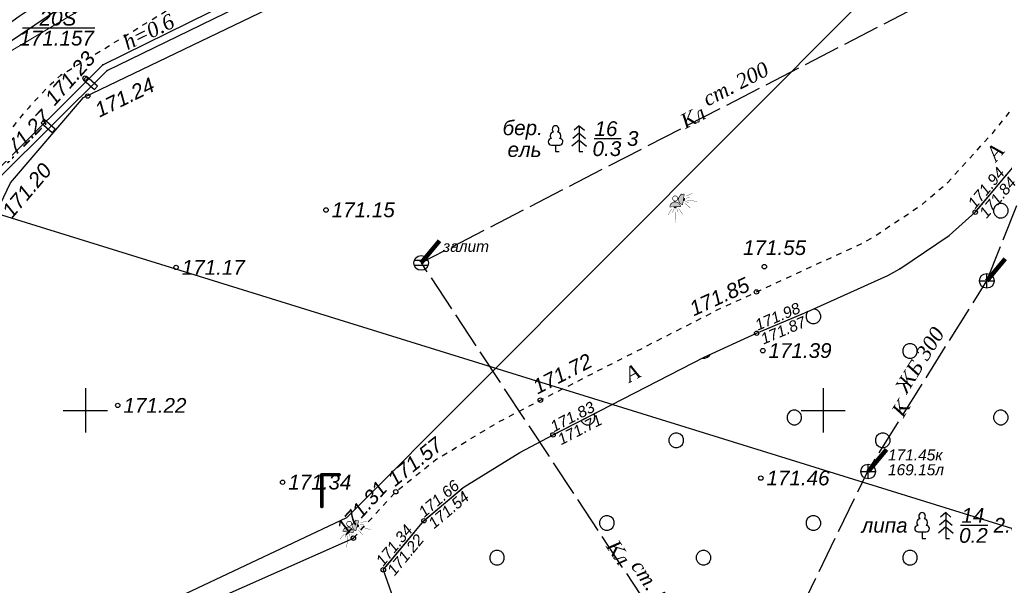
# Model space of a CAD drawing. Header units: metres. Extents: x 2193651 to 2201499, y 493187 to 494493.
# Tile 47 of 76: x 2199587 to 2199720, y 493767 to 493843. Entities that reach past the tile are written whole.
import ezdxf

# ---------------------------------------------------------------- set-up
doc = ezdxf.new("R2010")
doc.units = ezdxf.units.M
doc.set_wipeout_variables(frame=1)
doc.header["$PDSIZE"] = 0.25
for name, pattern in [('1.5_1.5', [1.5, 0.75, -0.75]), ('10_2', [6, 5, -1]), ('IMPORT-GOST2_303 5 _2_', [24, 20, -1.5, 1, -1.5])]:
    doc.linetypes.add(name, pattern=pattern)
for name, color, linetype in [('contur_line_building', 7, 'Continuous'), ('contur_line_road', 7, 'Continuous'), ('grid_XY', 74, 'Continuous'), ('net_electro', 1, 'Continuous'), ('p', 7, 'Continuous'), ('relief_point', 7, 'Continuous'), ('z', 7, 'Continuous'), ('z_text_centerline_road', 7, 'Continuous'), ('Z_text_centerline_road_unviz', 7, 'Continuous'), ('z_text_net_cell', 7, 'Continuous'), ('z_text_net_geo', 7, 'Continuous'), ('z_text_net_pipeline', 7, 'Continuous'), ('z_text_relief_point', 7, 'Continuous'), ('z_text_vegetation_text', 7, 'Continuous'), ('разбив', 7, 'Continuous')]:
    doc.layers.add(name, color=color, linetype=linetype)
for name, color, linetype, lineweight in [('Level 8', 7, 'Continuous', 25), ('net_pipeline', 7, 'Continuous', 30), ('КР_Оси', 21, 'IMPORT-GOST2_303 5 _2_', 15)]:
    doc.layers.add(name, color=color, linetype=linetype, lineweight=lineweight)
doc.layers.add('x_polygon', color=7, linetype='Continuous', true_color=0xffffff)
doc.styles.add('Bm-431', font='timesi.ttf')
doc.styles.add('D-131', font='ariali.ttf')
doc.styles.add('стиль1', font='isocpeur.ttf', dxfattribs={"width": 0.9})
doc.linetypes.add('ограждение2', pattern='A,0.25,-0.1,[132,ltypeshp.shx,S=0.1,R=0,X=-0.1,Y=0],-0.1,1', length=1.45)
doc.dimstyles.new('leader', dxfattribs={"dimtxt": 0.75, "dimasz": 0.18, "dimexe": 0.18, "dimexo": 0.0625, "dimgap": 0.25, "dimtad": 0, "dimtih": 1, "dimtoh": 1, "dimdec": 4, "dimzin": 0, "dimdsep": 46, "dimtxsty": 'D-131', "dimcen": 0, "dimadec": 0, "dimazin": 0, "dimtfac": 1, "dimtdec": 4, "dimtofl": 0, "dimtmove": 0, "dimatfit": 3, "dimfxl": 1, "dimtolj": 1, "dimtzin": 0, "dimarcsym": 0})

# ---------------------------------------------------------------- blocks, each defined once
blk = doc.blocks.new('ппрр')
h = blk.add_hatch(color=2)
h.dxf.hatch_style = 1
h.paths.add_polyline_path([(6796.481309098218, 8143.506317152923), (6796.337565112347, 8143.539292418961, 0.2336100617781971), (6795.722952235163, 8143.325960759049), (6796.871282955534, 8142.425781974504, 0.4820289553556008)])
h.paths.add_polyline_path([(6798.339886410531, 8143.397071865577, 0.893050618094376), (6797.242136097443, 8142.435859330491)])
at = {"layer": 'Level 8', "linetype": 'Continuous'}
h = blk.add_hatch(color=255, dxfattribs=at)
h.dxf.hatch_style = 1
h.set_gradient(color1=(255, 255, 0), color2=(255, 255, 0), tint=1)
edge = h.paths.add_edge_path()
edge.add_line((6796.138506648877, 8142.998863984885), (6796.452053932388, 8142.759880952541))
edge.add_arc((6796.28373900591, 8142.864230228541), 0.1980370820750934, 137.1687693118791, 328.20255722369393, ccw=False)
h = blk.add_hatch(color=255, dxfattribs=at)
h.dxf.hatch_style = 1
h.set_gradient(color1=(255, 255, 0), color2=(255, 255, 0), tint=1)
h.paths.add_polyline_path([(6797.645114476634, 8142.788715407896), (6797.94270880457, 8143.047890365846), (6797.981778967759, 8142.994835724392), (6798.002909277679, 8142.889191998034), (6797.976466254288, 8142.80647834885), (6797.921439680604, 8142.745377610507), (6797.837071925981, 8142.708889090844), (6797.745994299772, 8142.716249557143), (6797.681299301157, 8142.744365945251)])
at = {"color": 7, "linetype": 'ByBlock', "lineweight": -2, "const_width": 0.08000000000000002}
blk.add_lwpolyline([(6797.360823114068, 8143.740467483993, 399.9991666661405), (6797.36084016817, 8143.73705669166, 0.002500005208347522)], format="xyb", close=True, dxfattribs=at)
at = {"color": 7, "linetype": 'ByBlock', "lineweight": 15, "const_width": 0.04000000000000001}
for points in [[(6795.683270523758, 8142.934021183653), (6794.851715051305, 8142.639061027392)], [(6795.936054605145, 8142.762218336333), (6795.522035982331, 8142.491099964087)], [(6798.15911511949, 8142.817734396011), (6798.585844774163, 8142.57435419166)], [(6798.406284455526, 8143.008121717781), (6799.247141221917, 8142.758499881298)], [(6795.004415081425, 8141.226571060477), (6795.972177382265, 8142.460972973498)], [(6796.288212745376, 8142.543622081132), (6796.108543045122, 8142.031335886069)], [(6796.507583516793, 8142.34361663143), (6796.412278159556, 8141.415732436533)], [(6797.608857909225, 8142.378447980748), (6797.755316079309, 8141.452227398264)], [(6797.83227219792, 8142.55600253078), (6798.025171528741, 8142.08341727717)], [(6799.017570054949, 8141.511125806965), (6798.142127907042, 8142.517331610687)]]:
    blk.add_lwpolyline(points, dxfattribs=at)
at = {"color": 7, "linetype": 'ByBlock', "lineweight": -2}
for points, const_width in [([(6796.871282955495, 8142.425781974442, 0.8930506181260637), (6795.722952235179, 8143.325960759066)], 0.08000000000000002), ([(6796.138506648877, 8142.998863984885, 1.101240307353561), (6796.452053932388, 8142.759880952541)], 0.04000000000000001), ([(6798.339886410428, 8143.397071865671, 0.8930506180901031), (6797.242136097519, 8142.435859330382)], 0.08000000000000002), ([(6797.642602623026, 8142.792232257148, 1.101240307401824), (6797.94270880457, 8143.047890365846)], 0.04000000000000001)]:
    blk.add_lwpolyline(points, format="xyb", dxfattribs=dict(at, const_width=const_width))
at = {"color": 7, "linetype": 'ByBlock', "lineweight": -2, "const_width": 0.08000000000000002}
for points in [[(6795.722952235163, 8143.325960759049), (6796.871282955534, 8142.425781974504)], [(6796.080476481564, 8143.598269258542), (6797.028520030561, 8143.380785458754)], [(6797.028520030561, 8143.380785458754), (6798.079572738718, 8143.68880861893)], [(6798.339886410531, 8143.397071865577), (6797.242136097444, 8142.435859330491)]]:
    blk.add_lwpolyline(points, dxfattribs=at)
blk = doc.blocks.new('330p')
at = {"color": 0}
blk.add_point((0, 0), dxfattribs=at)
blk = doc.blocks.new('330')
h = blk.add_hatch(color=0)
edge = h.paths.add_edge_path()
edge.add_arc((0, 0), 0.15, 0, 360.0002688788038)
at = {"color": 0}
blk.add_circle((0, 0), 0.15, dxfattribs=at)
blk = doc.blocks.new('12')
at = {"color": 251, "true_color": 0x5d5d5d}
for points in [[(0, 1.5), (0, -1.5)], [(-1.5, 0), (1.5, 0)]]:
    blk.add_lwpolyline(points, dxfattribs=at)
blk = doc.blocks.new('ж9итдщд')
at = {"layer": 'x_polygon', "true_color": 0x5d5d5d}
h = blk.add_hatch(dxfattribs=at)
h.set_pattern_fill('368', color=251, style=0, pattern_type=2)
h.set_pattern_definition([(180, (2196695.702017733, 493734.3005354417), (-28, -28), [0.39, -27.61]), (157.3801, (2196696.062497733, 493734.1512194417), (-195.9999486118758, 84.00011990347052), [0.39, -363.61]), (135, (2196696.338396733, 493733.8753204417), (-28.00000000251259, 55.99999999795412), [0.3959798, -39.20199995]), (112.6199, (2196696.487712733, 493733.5148404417), (-84.00011990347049, 195.9999486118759), [0.39, -363.61]), (90, (2196696.487712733, 493733.1246594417), (-28, 28), [0.39, -27.61]), (67.3801, (2196696.338396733, 493732.7641804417), (84.0001199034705, 195.9999486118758), [0.3899999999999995, -363.6099999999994]), (45, (2196696.062497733, 493732.4882804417), (28.0000000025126, 55.99999999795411), [0.3959798, -39.20199995]), (22.6199, (2196695.702017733, 493732.3389654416), (195.9999486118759, 84.00011990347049), [0.39, -363.61]), (0, (2196695.311836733, 493732.3389654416), (28, 28), [0.39, -27.61]), (337.3801, (2196694.951356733, 493732.4882804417), (195.9999486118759, -84.00011990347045), [0.3899999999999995, -363.6099999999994]), (315, (2196694.675457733, 493732.7641804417), (28.00000000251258, -55.99999999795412), [0.3959798, -39.20199995]), (292.6199, (2196694.526141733, 493733.1246594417), (84.00011990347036, -195.9999486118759), [0.39, -363.61]), (270, (2196694.526141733, 493733.5148404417), (28, -28), [0.39, -27.61]), (247.3801, (2196694.675457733, 493733.8753204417), (-84.00011990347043, -195.9999486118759), [0.3899999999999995, -363.6099999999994]), (225, (2196694.951356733, 493734.1512194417), (-28.0000000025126, -55.99999999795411), [0.3959798, -39.20199995]), (202.6199, (2196695.311836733, 493734.3005354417), (-195.9999486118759, -84.00011990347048), [0.39, -363.61]), (180, (2196679.702017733, 493731.2005354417), (-28, -28), [0.39, -27.61]), (157.3801, (2196680.062497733, 493731.0512194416), (-195.9999486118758, 84.00011990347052), [0.39, -363.61]), (135, (2196680.338396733, 493730.7753204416), (-28.00000000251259, 55.99999999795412), [0.3959798, -39.20199995]), (112.6199, (2196680.487712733, 493730.4148404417), (-84.00011990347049, 195.9999486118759), [0.39, -363.61]), (90, (2196680.487712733, 493730.0246594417), (-28, 28), [0.39, -27.61]), (67.3801, (2196680.338396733, 493729.6641804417), (84.0001199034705, 195.9999486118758), [0.3899999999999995, -363.6099999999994]), (45, (2196680.062497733, 493729.3882804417), (28.0000000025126, 55.99999999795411), [0.3959798, -39.20199995]), (22.6199, (2196679.702017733, 493729.2389654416), (195.9999486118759, 84.00011990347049), [0.39, -363.61]), (0, (2196679.311836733, 493729.2389654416), (28, 28), [0.39, -27.61]), (337.3801, (2196678.951356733, 493729.3882804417), (195.9999486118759, -84.00011990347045), [0.3899999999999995, -363.6099999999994]), (315, (2196678.675457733, 493729.6641804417), (28.00000000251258, -55.99999999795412), [0.3959798, -39.20199995]), (292.6199, (2196678.526141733, 493730.0246594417), (84.00011990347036, -195.9999486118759), [0.39, -363.61]), (270, (2196678.526141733, 493730.4148404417), (28, -28), [0.39, -27.61]), (247.3801, (2196678.675457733, 493730.7753204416), (-84.00011990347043, -195.9999486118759), [0.3899999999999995, -363.6099999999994]), (225, (2196678.951356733, 493731.0512194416), (-28.0000000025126, -55.99999999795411), [0.3959798, -39.20199995]), (202.6199, (2196679.311836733, 493731.2005354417), (-195.9999486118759, -84.00011990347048), [0.39, -363.61]), (180, (2196698.302017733, 493720.0005354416), (-28, -28), [0.39, -27.61]), (157.3801, (2196698.662497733, 493719.8512194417), (-195.9999486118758, 84.00011990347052), [0.39, -363.61]), (135, (2196698.938396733, 493719.5753204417), (-28.00000000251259, 55.99999999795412), [0.3959798, -39.20199995]), (112.6199, (2196699.087712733, 493719.2148404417), (-84.00011990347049, 195.9999486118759), [0.39, -363.61]), (90, (2196699.087712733, 493718.8246594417), (-28, 28), [0.39, -27.61]), (67.3801, (2196698.938396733, 493718.4641804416), (84.0001199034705, 195.9999486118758), [0.3899999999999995, -363.6099999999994]), (45, (2196698.662497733, 493718.1882804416), (28.0000000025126, 55.99999999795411), [0.3959798, -39.20199995]), (22.6199, (2196698.302017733, 493718.0389654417), (195.9999486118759, 84.00011990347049), [0.39, -363.61]), (0, (2196697.911836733, 493718.0389654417), (28, 28), [0.39, -27.61]), (337.3801, (2196697.551356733, 493718.1882804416), (195.9999486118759, -84.00011990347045), [0.3899999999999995, -363.6099999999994]), (315, (2196697.275457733, 493718.4641804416), (28.00000000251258, -55.99999999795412), [0.3959798, -39.20199995]), (292.6199, (2196697.126141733, 493718.8246594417), (84.00011990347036, -195.9999486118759), [0.39, -363.61]), (270, (2196697.126141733, 493719.2148404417), (28, -28), [0.39, -27.61]), (247.3801, (2196697.275457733, 493719.5753204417), (-84.00011990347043, -195.9999486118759), [0.3899999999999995, -363.6099999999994]), (225, (2196697.551356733, 493719.8512194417), (-28.0000000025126, -55.99999999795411), [0.3959798, -39.20199995]), (202.6199, (2196697.911836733, 493720.0005354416), (-195.9999486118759, -84.00011990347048), [0.39, -363.61]), (180, (2196683.402017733, 493715.3005354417), (-28, -28), [0.39, -27.61]), (157.3801, (2196683.762497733, 493715.1512194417), (-195.9999486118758, 84.00011990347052), [0.39, -363.61]), (135, (2196684.038396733, 493714.8753204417), (-28.00000000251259, 55.99999999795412), [0.3959798, -39.20199995]), (112.6199, (2196684.187712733, 493714.5148404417), (-84.00011990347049, 195.9999486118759), [0.39, -363.61]), (90, (2196684.187712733, 493714.1246594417), (-28, 28), [0.39, -27.61]), (67.3801, (2196684.038396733, 493713.7641804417), (84.0001199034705, 195.9999486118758), [0.3899999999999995, -363.6099999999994]), (45, (2196683.762497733, 493713.4882804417), (28.0000000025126, 55.99999999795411), [0.3959798, -39.20199995]), (22.6199, (2196683.402017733, 493713.3389654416), (195.9999486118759, 84.00011990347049), [0.39, -363.61]), (0, (2196683.011836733, 493713.3389654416), (28, 28), [0.39, -27.61]), (337.3801, (2196682.651356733, 493713.4882804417), (195.9999486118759, -84.00011990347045), [0.3899999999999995, -363.6099999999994]), (315, (2196682.375457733, 493713.7641804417), (28.00000000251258, -55.99999999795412), [0.3959798, -39.20199995]), (292.6199, (2196682.226141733, 493714.1246594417), (84.00011990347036, -195.9999486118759), [0.39, -363.61]), (270, (2196682.226141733, 493714.5148404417), (28, -28), [0.39, -27.61]), (247.3801, (2196682.375457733, 493714.8753204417), (-84.00011990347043, -195.9999486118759), [0.3899999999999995, -363.6099999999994]), (225, (2196682.651356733, 493715.1512194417), (-28.0000000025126, -55.99999999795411), [0.3959798, -39.20199995]), (202.6199, (2196683.011836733, 493715.3005354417), (-195.9999486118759, -84.00011990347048), [0.39, -363.61])])
h.paths.add_polyline_path([(2196758.872763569, 493808.2931415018), (2196752.510071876, 493820.4137518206), (2196740.605801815, 493843.0333400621), (2196728.306071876, 493831.6297518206), (2196721.948030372, 493824.108631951), (2196716.128071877, 493817.2117518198), (2196712.583750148, 493814.0323296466), (2196705.926071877, 493809.5557518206), (2196704.265585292, 493808.6477661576), (2196693.330071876, 493803.7017518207), (2196686.486071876, 493800.8117518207), (2196679.385767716, 493797.558368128), (2196658.892071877, 493787.0457518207), (2196654.416388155, 493784.6461292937), (2196646.701471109, 493779.897818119), (2196641.394071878, 493775.4197518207), (2196635.892071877, 493768.7717518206), (2196640.402071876, 493755.9937518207), (2196644.646071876, 493744.5597518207), (2196647.479331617, 493739.2409654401), (2196648.034071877, 493738.5357518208), (2196650.960457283, 493735.9068662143), (2196656.331945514, 493733.006824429), (2196658.196071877, 493732.2137518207), (2196665.769145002, 493729.5553047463), (2196667.306071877, 493729.2057518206), (2196674.248863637, 493728.4667067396), (2196676.776071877, 493728.3697518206), (2196697.460071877, 493738.1677518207), (2196723.910071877, 493752.7297518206), (2196757.218130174, 493770.9031287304), (2196741.19171545, 493799.1871743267)])
at = {"color": 251, "lineweight": 25, "true_color": 0x5d5d5d}
for p, q in [((2196586.974595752, 493842.1606378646), (2196596.76995728, 493842.1606378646)), ((2196659.236303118, 493828.9215170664), (2196659.236303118, 493828.9215170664)), ((2196659.236303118, 493828.9215170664), (2196659.236303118, 493828.9215170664)), ((2196659.236303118, 493828.9215170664), (2196659.236303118, 493828.9215170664)), ((2196659.236303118, 493828.9215170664), (2196659.236303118, 493828.9215170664)), ((2196662.436303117, 493828.9215170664), (2196662.436303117, 493828.9215170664)), ((2196658.526763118, 493827.6090170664), (2196658.526763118, 493827.6090170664)), ((2196658.964265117, 493828.0465170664), (2196658.964265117, 493828.0465170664)), ((2196658.964265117, 493828.0465170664), (2196658.964265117, 493828.0465170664)), ((2196659.508341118, 493828.0465170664), (2196659.508341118, 493828.0465170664)), ((2196659.508341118, 493828.0465170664), (2196659.508341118, 493828.0465170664)), ((2196659.954119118, 493827.6090170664), (2196659.954119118, 493827.6090170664)), ((2196664.451943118, 493827.1885722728), (2196668.140892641, 493827.1885722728)), ((2196658.234703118, 493826.7340170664), (2196658.234703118, 493826.7340170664)), ((2196658.672203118, 493826.2965170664), (2196659.797209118, 493826.2965170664)), ((2196659.236303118, 493826.2965170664), (2196659.236303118, 493826.2965170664)), ((2196660.234709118, 493826.7340170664), (2196660.234709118, 493826.7340170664)), ((2196662.436303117, 493826.2965170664), (2196662.436303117, 493826.2965170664)), ((2196716.50314944, 493817.6570267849, 343.68), (2196720.418184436, 493822.2964975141, 343.68)), ((2196687.022212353, 493801.0387019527, 343.74), (2196692.716459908, 493803.4431986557, 343.74)), ((2196659.409855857, 493787.3119335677, 343.42), (2196664.838569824, 493790.0966917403, 343.42)), ((2196641.838711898, 493775.7955818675, 343.08), (2196646.519107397, 493779.7446198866, 343.08)), ((2196708.923591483, 493776.5340262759), (2196708.923591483, 493776.5340262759)), ((2196708.923591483, 493776.5340262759), (2196708.923591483, 493776.5340262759)), ((2196708.923591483, 493776.5340262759), (2196708.923591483, 493776.5340262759)), ((2196708.923591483, 493776.5340262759), (2196708.923591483, 493776.5340262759)), ((2196712.123591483, 493776.5340262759), (2196712.123591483, 493776.5340262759)), ((2196708.214051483, 493775.2215262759), (2196708.214051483, 493775.2215262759)), ((2196708.651553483, 493775.6590262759), (2196708.651553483, 493775.6590262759)), ((2196708.651553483, 493775.6590262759), (2196708.651553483, 493775.6590262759)), ((2196709.195629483, 493775.6590262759), (2196709.195629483, 493775.6590262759)), ((2196709.195629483, 493775.6590262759), (2196709.195629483, 493775.6590262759)), ((2196709.641407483, 493775.2215262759), (2196709.641407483, 493775.2215262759)), ((2196636.262875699, 493769.2205919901, 342.44), (2196640.15947558, 493773.9288064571, 342.44)), ((2196707.921991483, 493774.3465262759), (2196707.921991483, 493774.3465262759)), ((2196708.359491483, 493773.9090262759), (2196709.484497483, 493773.9090262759)), ((2196708.923591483, 493773.9090262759), (2196708.923591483, 493773.9090262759)), ((2196709.921997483, 493774.3465262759), (2196709.921997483, 493774.3465262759)), ((2196712.123591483, 493773.9090262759), (2196712.123591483, 493773.9090262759)), ((2196714.139231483, 493774.8010814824), (2196717.84182357, 493774.8010814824))]:
    blk.add_line(p, q, dxfattribs=at)
for points in [[(2196662.436303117, 493828.9215170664), (2196661.744971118, 493828.3062570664)], [(2196662.436303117, 493828.9215170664), (2196662.436303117, 493825.4215170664)], [(2196662.436303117, 493828.9215170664), (2196663.143263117, 493828.3062570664)], [(2196662.436303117, 493827.9181370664), (2196661.587519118, 493827.1994750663)], [(2196662.436303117, 493827.9181370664), (2196663.300723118, 493827.1994750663)], [(2196659.236303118, 493826.2965170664), (2196659.236303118, 493825.4215170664)], [(2196662.436303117, 493826.9674170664), (2196661.436303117, 493826.1365170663)], [(2196662.436303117, 493826.9674170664), (2196663.451943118, 493826.1365170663)], [(2196659.236303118, 493825.4215170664), (2196659.736303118, 493825.4215170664)], [(2196662.436303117, 493825.4215170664), (2196662.936303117, 493825.4215170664)], [(2196641.960636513, 493810.6712143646), (2196640.075016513, 493810.6712143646)], [(2196641.960636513, 493810.0045463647), (2196640.075016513, 493810.0045463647)], [(2196717.694071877, 493806.9097518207), (2196717.694071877, 493808.9097518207)], [(2196716.694071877, 493807.9097518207), (2196718.694071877, 493807.9097518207)], [(2196701.610071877, 493781.0857518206), (2196701.610071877, 493783.0857518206)], [(2196700.610071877, 493782.0857518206), (2196702.610071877, 493782.0857518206)], [(2196712.123591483, 493776.5340262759), (2196711.432259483, 493775.9187662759)], [(2196712.123591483, 493776.5340262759), (2196712.123591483, 493773.0340262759)], [(2196712.123591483, 493776.5340262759), (2196712.830551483, 493775.9187662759)], [(2196712.123591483, 493775.5306462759), (2196711.274807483, 493774.8119842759)], [(2196712.123591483, 493775.5306462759), (2196712.988011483, 493774.8119842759)], [(2196708.923591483, 493773.9090262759), (2196708.923591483, 493773.0340262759)], [(2196712.123591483, 493774.5799262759), (2196711.123591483, 493773.7490262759)], [(2196712.123591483, 493774.5799262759), (2196713.139231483, 493773.7490262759)], [(2196708.923591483, 493773.0340262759), (2196709.423591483, 493773.0340262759)], [(2196712.123591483, 493773.0340262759), (2196712.623591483, 493773.0340262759)]]:
    blk.add_lwpolyline(points, dxfattribs=at)
for centre in [(2196641.017826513, 493810.3378803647), (2196717.694071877, 493807.9097518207), (2196701.610071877, 493782.0857518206)]:
    blk.add_circle(centre, 1, dxfattribs=at)
for centre, radius, start, end in [((2196659.271351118, 493828.4308370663), 0.491934, 94.08539953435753, 231.3735357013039), ((2196659.201255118, 493828.4308370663), 0.491934, 308.6265811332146, 85.91444842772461), ((2196658.672203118, 493826.7340170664), 0.4375, 90.0002104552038, 179.9998479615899), ((2196658.948687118, 493827.5063570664), 0.43423, 166.3244913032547, 230.4533654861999), ((2196658.965753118, 493827.6075370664), 0.43899, 90.19444315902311, 179.8056152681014), ((2196659.516619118, 493827.6090170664), 0.4375, 0, 90.0002104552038), ((2196659.475473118, 493827.5337970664), 0.48452, 311.6076805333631, 8.93120881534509), ((2196659.797209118, 493826.7340170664), 0.4375, 0, 90.0002104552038), ((2196658.672203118, 493826.7340170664), 0.4375, 179.9998479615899, 270.0000584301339), ((2196659.797209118, 493826.7340170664), 0.4375, 270.0000584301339, 0), ((2196708.958639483, 493776.0433462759), 0.491934, 94.08539953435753, 231.3735357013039), ((2196708.888543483, 493776.0433462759), 0.491934, 308.6265811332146, 85.91444842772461), ((2196708.635975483, 493775.1188662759), 0.43423, 166.3244913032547, 230.4533654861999), ((2196708.653041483, 493775.2200462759), 0.43899, 90.19444315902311, 179.8056152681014), ((2196709.203907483, 493775.2215262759), 0.4375, 0, 90.0002104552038), ((2196709.162761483, 493775.1463062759), 0.48452, 311.6076805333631, 8.93120881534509), ((2196708.359491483, 493774.3465262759), 0.4375, 90.0002104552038, 179.9998479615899), ((2196708.359491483, 493774.3465262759), 0.4375, 179.9998479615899, 270.0000584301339), ((2196709.484497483, 493774.3465262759), 0.4375, 0, 90.0002104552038), ((2196709.484497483, 493774.3465262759), 0.4375, 270.0000584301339, 0)]:
    blk.add_arc(centre, radius, start, end, dxfattribs=at)
at = {"layer": 'contur_line_building', "color": 251, "lineweight": 30, "true_color": 0x5d5d5d, "flags": 128}
for points in [[(2196597.148849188, 493834.2619784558), (2196595.663345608, 493835.5820060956), (2196595.264798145, 493835.1334975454), (2196596.750301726, 493833.8134699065)], [(2196591.402849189, 493828.4619784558), (2196589.917345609, 493829.7820060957), (2196589.518798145, 493829.3334975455), (2196591.004301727, 493828.0134699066)]]:
    blk.add_lwpolyline(points, close=True, dxfattribs=at)
at = {"layer": 'contur_line_road', "color": 251, "linetype": '1.5_1.5', "true_color": 0x5d5d5d, "flags": 128}
blk.add_lwpolyline([(2196583.180071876, 493825.0777518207, -0.07087914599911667), (2196592.172071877, 493835.7737518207), (2196613.284071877, 493848.6337518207), (2196650.746071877, 493866.6197518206), (2196691.178071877, 493890.8157518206), (2196705.740071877, 493898.3777518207), (2196730.424071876, 493909.7757518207)], format="xyb", dxfattribs=at)
blk.add_lwpolyline([(2196631.836071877, 493773.0517518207), (2196637.574071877, 493779.3397518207), (2196642.989768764, 493783.695043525), (2196651.612895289, 493788.8483164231), (2196657.176071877, 493791.7477518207), (2196681.251979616, 493804.0101411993), (2196686.470071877, 493806.4057518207), (2196701.004609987, 493813.097994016), (2196702.105247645, 493813.7107812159), (2196708.782502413, 493818.1547183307), (2196712.403713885, 493821.2513140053), (2196718.451316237, 493827.8909185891), (2196727.080071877, 493838.5537518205), (2196734.824085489, 493846.3579558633), (2196738.988071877, 493850.1577518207), (2196733.498071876, 493859.2017518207), (2196753.638071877, 493870.8757518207), (2196756.022314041, 493873.4550744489), (2196757.488071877, 493876.1297518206), (2196758.012779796, 493878.9718405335), (2196757.993249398, 493882.6227369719), (2196757.516071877, 493885.9657518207), (2196746.230071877, 493904.9017518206), (2196746.230071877, 493904.9017518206)], dxfattribs=at)
at = {"layer": 'contur_line_road', "color": 251, "true_color": 0x5d5d5d, "flags": 128}
for points in [[(2196568.152071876, 493824.6037518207), (2196572.110071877, 493822.7457518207), (2196578.338071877, 493836.5877518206, -0.08729007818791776), (2196590.764071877, 493846.3357518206), (2196620.336071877, 493862.1497518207), (2196644.028071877, 493874.7237518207)], [(2196630.676071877, 493659.3717518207), (2196631.426071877, 493660.6497518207), (2196668.794071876, 493681.2617518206, 0.9868785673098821), (2196663.928071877, 493696.7257518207), (2196626.580071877, 493676.8897518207), (2196612.994071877, 493714.1457518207), (2196597.086071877, 493757.6437518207), (2196631.836071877, 493773.0517518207)]]:
    blk.add_lwpolyline(points, format="xyb", dxfattribs=at)
for points in [[(2196635.892071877, 493768.7717518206), (2196641.394071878, 493775.4197518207), (2196646.701471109, 493779.897818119), (2196654.416388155, 493784.6461292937), (2196658.892071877, 493787.0457518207), (2196679.385767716, 493797.558368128), (2196686.486071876, 493800.8117518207), (2196693.330071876, 493803.7017518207), (2196704.265585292, 493808.6477661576), (2196705.926071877, 493809.5557518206), (2196712.583750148, 493814.0323296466), (2196716.128071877, 493817.2117518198), (2196721.948030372, 493824.108631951), (2196728.306071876, 493831.6297518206), (2196740.605801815, 493843.0333400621), (2196740.605801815, 493843.0333400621)], [(2196635.892071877, 493768.7717518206), (2196640.402071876, 493755.9937518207), (2196644.646071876, 493744.5597518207), (2196647.479331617, 493739.2409654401), (2196648.034071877, 493738.5357518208), (2196650.960457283, 493735.9068662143), (2196656.331945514, 493733.006824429), (2196658.196071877, 493732.2137518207), (2196665.769145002, 493729.5553047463), (2196667.306071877, 493729.2057518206), (2196674.248863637, 493728.4667067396), (2196676.776071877, 493728.3697518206), (2196697.460071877, 493738.1677518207), (2196723.910071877, 493752.7297518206), (2196773.762071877, 493779.9297518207), (2196775.374071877, 493780.7597518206), (2196778.477488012, 493782.4041265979)]]:
    blk.add_lwpolyline(points, dxfattribs=at)
at = {"layer": 'net_electro', "color": 251, "lineweight": 20, "true_color": 0x5d5d5d, "flags": 128}
blk.add_lwpolyline([(2196452.846071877, 493791.0017518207), (2196522.250071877, 493761.2077518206), (2196569.176071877, 493829.4377518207), (2196659.442071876, 493882.9777518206), (2196761.156071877, 493937.6597518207)], dxfattribs=at)
at = {"layer": 'net_electro', "color": 251, "true_color": 0x5d5d5d, "flags": 128}
blk.add_lwpolyline([(2196659.442071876, 493882.9777518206), (2196614.068071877, 493859.6877518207), (2196569.176071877, 493829.4377518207)], dxfattribs=at)
at = {"layer": 'net_pipeline', "color": 251, "true_color": 0x5d5d5d, "flags": 128}
for points in [[(2196574.288097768, 493786.5812133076), (2196576.764148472, 493786.8098658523), (2196577.69424699, 493803.120524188), (2196583.740183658, 493821.7965364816), (2196598.442071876, 493836.4237518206), (2196616.048071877, 493844.9377518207), (2196659.866526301, 493866.3212662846), (2196696.134069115, 493883.4108270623), (2196728.262302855, 493899.5776003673)], [(2196551.114136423, 493748.3344988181), (2196560.286071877, 493747.5057518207), (2196574.350071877, 493746.4497518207), (2196574.220071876, 493784.5737518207), (2196574.320001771, 493787.5227086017), (2196575.968071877, 493787.4117518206), (2196576.748071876, 493803.2937518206), (2196582.904071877, 493822.3097518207), (2196597.854071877, 493837.1837518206), (2196615.30505832, 493845.7618804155), (2196652.024071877, 493863.6537518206), (2196679.496071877, 493876.3417518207), (2196708.484071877, 493890.3277518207), (2196742.413741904, 493908.0264964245)]]:
    blk.add_lwpolyline(points, dxfattribs=at)
at = {"layer": 'net_pipeline', "color": 251, "linetype": '10_2', "true_color": 0x5d5d5d, "flags": 128}
for points in [[(2196913.612071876, 493956.9337518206), (2196852.856968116, 493923.0651043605), (2196782.871416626, 493883.4975730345), (2196641.017826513, 493810.3378803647), (2196673.212071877, 493761.6397518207), (2196713.403988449, 493687.6641589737), (2196762.914574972, 493688.1986438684), (2196811.654071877, 493653.7077518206), (2196841.636071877, 493667.7937518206), (2196877.634071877, 493681.4797518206), (2196930.106455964, 493716.7838410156), (2196995.973187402, 493752.1162571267), (2196900.436071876, 493932.6377518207), (2196858.996880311, 493913.6264043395), (2196908.946071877, 493822.4197518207)], [(2196717.694071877, 493807.9097518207), (2196734.560071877, 493850.5097518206), (2196791.265037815, 493884.6810885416), (2196792.99238493, 493887.1338975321), (2196853.886071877, 493921.4037518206), (2196915.326071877, 493953.9897518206)], [(2196623.93851895, 493673.2935775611), (2196676.500071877, 493730.3837518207), (2196701.548514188, 493782.147309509), (2196717.694071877, 493807.9097518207)]]:
    blk.add_lwpolyline(points, dxfattribs=at)
at = {"layer": 'p', "color": 251, "linetype": 'Continuous', "true_color": 0x5d5d5d}
blk.add_lwpolyline([(2197058.832071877, 493711.5457518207), (2196681.952071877, 493564.5457518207), (2196660.412071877, 493604.8657518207), (2196639.972071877, 493640.8857518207), (2196629.412071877, 493660.5057518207), (2196597.912071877, 493719.0057518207), (2196578.312071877, 493756.1057518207), (2196577.472071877, 493761.1657518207), (2196577.452071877, 493786.1457518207), (2196578.232071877, 493801.9457518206), (2196581.652071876, 493813.5257518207), (2196585.372071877, 493821.1657518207), (2196595.252071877, 493832.7257518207), (2196756.752071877, 493910.2857518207), (2196821.372071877, 493940.6257518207), (2196842.732071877, 493950.7257518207), (2196916.872071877, 493986.0257518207)], close=True, dxfattribs=at)
at = {"layer": 'z', "color": 251, "linetype": 'Continuous', "true_color": 0x5d5d5d}
blk.add_lwpolyline([(2196724.652071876, 493481.4657518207), (2196696.112071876, 493538.0257518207), (2196681.952071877, 493564.5457518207), (2196660.412071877, 493604.8657518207), (2196639.972071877, 493640.8857518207), (2196629.412071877, 493660.5057518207), (2196597.912071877, 493719.0057518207), (2196578.312071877, 493756.1057518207), (2196577.472071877, 493761.1657518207), (2196577.452071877, 493786.1457518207), (2196578.232071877, 493801.9457518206), (2196581.652071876, 493813.5257518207), (2196585.372071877, 493821.1657518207), (2196595.252071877, 493832.7257518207), (2196756.752071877, 493910.2857518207)], dxfattribs=at)
at = {"layer": 'grid_XY', "color": 251, "true_color": 0x5d5d5d, "xscale": 2, "yscale": 2, "zscale": 2, "row_count": 14, "column_count": 13, "row_spacing": 100, "column_spacing": 100}
blk.add_blockref('12', (2196295.512071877, 493190.3657518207), dxfattribs=at)
at = {"layer": 'relief_point', "color": 251, "true_color": 0x5d5d5d, "xscale": 2, "yscale": 2, "zscale": 2}
for name, p in [('330p', (2196597.854071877, 493837.1837518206, 342.228)), ('330p', (2196598.442071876, 493836.4237518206, 342.058)), ('330p', (2196592.172071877, 493835.7737518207, 342.184)), ('330', (2196595.464071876, 493835.3577518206, 342.464)), ('330', (2196595.824071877, 493832.9357518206, 342.48)), ('330p', (2196589.718071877, 493829.5577518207, 342.708)), ('330', (2196628.120071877, 493817.5097518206, 342.3)), ('330', (2196716.128071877, 493817.2117518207, 343.68)), ('330', (2196607.796071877, 493809.7297518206, 342.34)), ('330', (2196687.536071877, 493809.8297518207, 343.1)), ('330p', (2196705.926071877, 493809.5557518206, 343.66)), ('330', (2196686.470071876, 493806.4057518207, 343.7)), ('330p', (2196693.330071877, 493803.7017518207, 343.7)), ('330', (2196686.486071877, 493800.8117518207, 343.74)), ('330', (2196687.330071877, 493798.4517518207, 342.78)), ('330', (2196599.888071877, 493791.0357518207, 342.44)), ('330', (2196657.176071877, 493791.7477518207, 343.44)), ('330', (2196658.892071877, 493787.0457518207, 343.42)), ('330', (2196622.238071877, 493780.6297518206, 342.68)), ('330', (2196687.058071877, 493781.1917518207, 342.92)), ('330', (2196637.574071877, 493779.3397518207, 343.14)), ('330', (2196641.394071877, 493775.4197518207, 343.08)), ('330', (2196631.836071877, 493773.0517518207, 342.62)), ('330', (2196635.892071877, 493768.7717518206, 342.44))]:
    blk.add_blockref(name, p, dxfattribs=at)
at = {"layer": 'z_text_centerline_road', "color": 251, "true_color": 0x5d5d5d, "style": 'Bm-431'}
for rotation, p in [(49.84052654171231, (2196718.971277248, 493823.9656268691)), (27.98442398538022, (2196669.286930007, 493794.1038295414))]:
    blk.add_text('А ', height=2, rotation=rotation, dxfattribs=at).set_placement(p)
at = {"layer": 'Z_text_centerline_road_unviz', "color": 251, "true_color": 0x5d5d5d, "style": 'Bm-431'}
blk.add_text('h=0.6', height=2, rotation=26.17667849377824, dxfattribs=at).set_placement((2196601.220918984, 493839.139159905))
at = {"layer": 'z_text_net_cell', "color": 251, "true_color": 0x5d5d5d, "style": 'D-131'}
for s, p in [('залит', (2196643.986107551, 493811.8378803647)), ('171.45к', (2196704.300044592, 493783.5796126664)), ('169.15л', (2196704.300044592, 493781.5747013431))]:
    blk.add_text(s, height=1.5, dxfattribs=at).set_placement(p)
at = {"layer": 'z_text_net_geo', "color": 251, "true_color": 0x5d5d5d, "style": 'D-131'}
for s, p in [('20S', (2196589.298606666, 493842.4939711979)), ('171.157', (2196586.561226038, 493839.7850125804))]:
    blk.add_text(s, height=2, dxfattribs=at).set_placement(p)
at = {"layer": 'z_text_net_pipeline', "color": 251, "true_color": 0x5d5d5d, "style": 'Bm-431'}
for s, rotation, p in [(' ст. 200 ', 27.28200722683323, (2196679.181524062, 493831.1634670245)), ('Кл', 27.28200722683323, (2196676.83228323, 493828.451652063)), (' ЖБ 300 ', 57.92425241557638, (2196706.42315203, 493791.8384262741)), ('К', 57.92425241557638, (2196706.376006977, 493789.2524032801)), ('Кл', 303.4686191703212, (2196666.01654809, 493771.9482777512)), (' ст. 200 ', 303.4686191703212, (2196668.965740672, 493769.9049628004))]:
    blk.add_text(s, height=2, rotation=rotation, dxfattribs=at).set_placement(p)
at = {"layer": 'z_text_relief_point', "color": 251, "true_color": 0x5d5d5d, "style": 'D-131'}
for s, height, rotation, p in [(' 171.23', 2, 48.37551093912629, (2196590.812647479, 493830.9365548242)), (' 171.24', 2, 26.00262824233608, (2196596.728990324, 493829.6689595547, 342.48)), (' 171.27', 2, 45.42875373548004, (2196584.409964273, 493823.1884348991)), (' 171.20', 2, 49.61291438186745, (2196585.047522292, 493815.6774372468, 342.4)), ('171.94', 1.5, 49.84052654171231, (2196716.112144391, 493817.5813170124, 343.68)), ('171.84', 1.5, 49.84052654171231, (2196717.665672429, 493816.2703664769, 343.68)), (' 171.85', 2, 24.65971438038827, (2196677.273080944, 493802.7692377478, 343.7)), ('171.98', 1.5, 22.89276208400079, (2196686.669044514, 493801.1609455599, 343.74)), ('171.87', 1.5, 22.89276208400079, (2196687.430104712, 493799.275775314, 343.74)), (' 171.72', 2, 26.99074480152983, (2196656.10751676, 493792.1472911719, 343.44)), ('171.83', 1.5, 27.1563857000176, (2196659.019899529, 493787.3928716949, 343.42)), ('171.71', 1.5, 27.1563857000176, (2196660.007919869, 493785.6450081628, 343.42)), (' 171.57', 2, 38.8061656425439, (2196636.864993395, 493779.4726113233, 343.14)), ('171.66', 1.5, 40.15567294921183, (2196641.440542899, 493775.786729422, 343.08)), (' 171.31', 2, 47.61855441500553, (2196630.290588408, 493772.7676442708, 342.62)), ('171.54', 1.5, 40.15567294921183, (2196642.771063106, 493774.251051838, 343.08)), ('171.34', 1.5, 50.38825346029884, (2196635.885659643, 493769.1569128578, 342.44)), ('171.22', 1.5, 50.38825346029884, (2196637.41810685, 493767.862069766, 342.44))]:
    blk.add_text(s, height=height, rotation=rotation, dxfattribs=at).set_placement(p)
for s, p in [(' 171.15', (2196628.120071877, 493816.5268050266, 342.3)), (' 171.55', (2196683.87441873, 493811.4119340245, 343.1)), (' 171.17', (2196607.796071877, 493808.7304339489, 342.34)), (' 171.39', (2196687.330071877, 493797.4688050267, 342.78)), (' 171.22', (2196599.888071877, 493790.036433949, 342.44)), (' 171.34', (2196622.238071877, 493779.6468050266, 342.68)), (' 171.46', (2196687.058071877, 493780.2088050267, 342.92))]:
    blk.add_text(s, height=2, dxfattribs=at).set_placement(p)
at = {"layer": 'z_text_vegetation_text', "color": 251, "true_color": 0x5d5d5d, "style": 'D-131'}
for s, p in [('бер.', (2196652.055985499, 493827.6438758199)), ('16', (2196664.519473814, 493827.5219056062)), (' 3', (2196668.140892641, 493826.1885722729)), ('ель', (2196652.729928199, 493824.6977980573)), ('0.3', (2196664.254125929, 493824.8129469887)), ('14', (2196714.24905413, 493775.1344148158)), ('липа', (2196700.729631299, 493773.8003993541)), (' 2.5', (2196717.84182357, 493773.8010814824)), ('0.2', (2196713.941414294, 493772.4254561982))]:
    blk.add_text(s, height=2, dxfattribs=at).set_placement(p)
at = {"layer": 'z_text_net_cell', "color": 251, "true_color": 0x5d5d5d, "has_arrowhead": 0}
for points in [[(2196641.017826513, 493810.3378803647), (2196643.517826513, 493813.3378803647)], [(2196717.694071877, 493807.9097518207), (2196720.194071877, 493810.9097518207)], [(2196701.610071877, 493782.0857518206), (2196704.110071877, 493785.0857518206)]]:
    blk.add_leader(points, dimstyle='leader', dxfattribs=at)
at = {"color": 7, "lineweight": 0, "true_color": 0xffffff}
blk.add_wipeout([(2197379.0007610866, 493517.10266345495), (2197495.5120718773, 493517.10266345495), (2197495.5120718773, 494487.36575182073), (2196201.795605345, 494487.36575182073), (2196201.795605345, 493187.3657518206), (2197495.5120718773, 493187.3657518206), (2197495.5120718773, 493517.10266345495), (2196554.680084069, 493517.10266345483), (2196554.680084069, 493858.2491584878), (2197070.7335650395, 494090.36575182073), (2197224.867163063, 494090.3657518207), (2197276.818454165, 493979.6499218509), (2197379.0007610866, 493803.7342076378)], dxfattribs=at)

msp = doc.modelspace()

# ---------------------------------------------------------------- block references
at = {"color": 1, "lineweight": 100}
msp.add_blockref('ж9итдщд', (3000, 0), dxfattribs=at)

# ---------------------------------------------------------------- next in the draw order: linework, layer by layer
at = {"color": 7, "lineweight": 25}
msp.add_line((2199792.893865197, 493752.0809859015), (2199547.745203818, 493828.118973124), dxfattribs=at)
at = {"layer": 'КР_Оси', "color": 5, "linetype": 'ограждение2', "lineweight": 30, "ltscale": 3.9}
msp.add_lwpolyline([(2199630.907018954, 493658.9282842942), (2199625.489499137, 493674.0459545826), (2199594.565920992, 493758.7141118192), (2199630.951997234, 493775.8593678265), (2199718.494081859, 493863.6459802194)], dxfattribs=at)

# ---------------------------------------------------------------- next in the draw order: block references
at = {"color": 7, "linetype": 'Continuous'}
for p, rotation in [((2199722.259580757, 483211.6347694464), 40.10228514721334), ((2198299.404497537, 483251.4152659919), 32.63643819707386)]:
    msp.add_blockref('ппрр', p, dxfattribs=dict(at, rotation=rotation))

# ---------------------------------------------------------------- next in the draw order: texts
at = {"layer": 'разбив', "color": 5, "style": 'стиль1'}
msp.add_text('Г', height=4.777499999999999, dxfattribs=at).set_placement((2199626.750304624, 493777.1045858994, 171.0040261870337))

doc.saveas('drawing.dxf')
